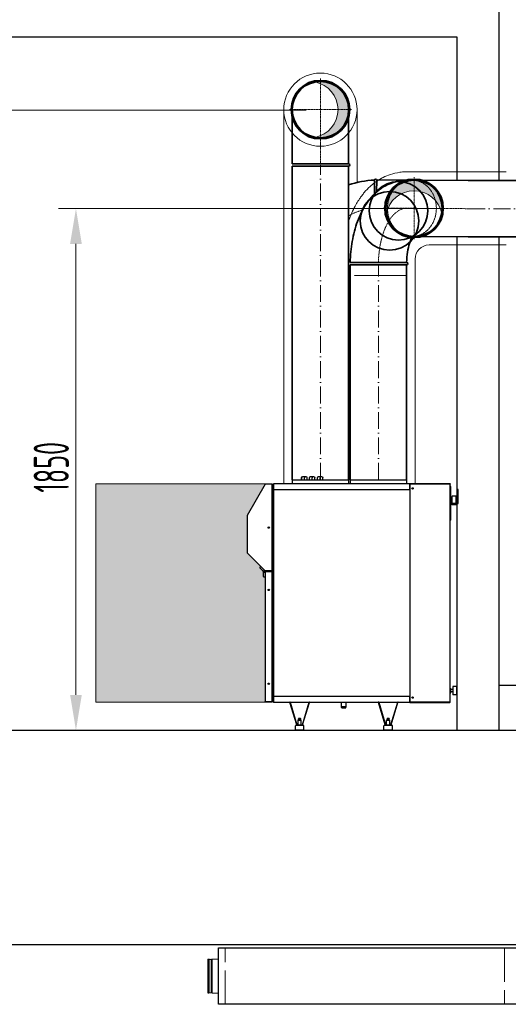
# Model space of a CAD drawing. Header units: millimetres. Extents: x -118717 to 8962, y 22910 to 145283.
# Tile 64 of 193: x -66232 to -64497, y 95060 to 98553. Entities that reach past the tile are written whole.
import ezdxf

# ---------------------------------------------------------------- set-up
doc = ezdxf.new("R2010")
doc.units = ezdxf.units.MM
doc.linetypes.add('ACAD_ISO02W100', pattern=[15, 12, -3])
doc.linetypes.add('ACAD_ISO10W100', pattern=[18, 12, -3, 0, -3])
for name, color, linetype, lineweight in [('UT_KOTY - DIMENZE', 7, 'Continuous', 5), ('VZT_01 SUP (PŘÍVOD) - OBRYS', 5, 'Continuous', 35), ('VZT_02 SUP (PŘÍVOD) - OSA', 5, 'ACAD_ISO10W100', 5), ('VZT_05 ETA (ODVOD) - OBRYS', 6, 'Continuous', 35), ('VZT_06 ETA (ODVOD) - OSA', 6, 'ACAD_ISO10W100', 5), ('VZT_13 EHA (VÝFUK) - OBRYS', 14, 'Continuous', 35), ('VZT_14 EHA (VÝFUK) - OSA', 14, 'ACAD_ISO10W100', 5), ('VZT_21 ZAŘÍZENÍ - OBRYS', 1, 'Continuous', 30), ('VZT_22 ZAŘÍZENÍ - DETAIL', 8, 'Continuous', 5), ('VZT_23 ZAŘÍZENÍ - SERVISNÍ PROSTOR', 8, 'Continuous', 5), ('VZT_IZOLACE - TEPELNÁ', 6, 'IZOLACE TEPELNA', 13)]:
    doc.layers.add(name, color=color, linetype=linetype, lineweight=lineweight)
for name, color, linetype, lineweight, plot in [('VZT_03 SUP (PŘÍVOD) - NETISK', 8, 'ACAD_ISO02W100', 5, False), ('VZT_07 ETA (ODVOD) - NETISK', 8, 'ACAD_ISO02W100', 5, False), ('VZT_15 EHA (VÝFUK) - NETISK', 8, 'ACAD_ISO02W100', 5, False)]:
    doc.layers.add(name, color=color, linetype=linetype, lineweight=lineweight, plot=plot)
doc.styles.add('ISOCP 2.5', font='isocp.shx', dxfattribs={"width": 0.6, "height": 2.5})
doc.styles.get("Standard").update_dxf_attribs({"font": 'arial.ttf'})
doc.linetypes.add('IZOLACE TEPELNA', pattern='A,12.7,-1.5,["T",Standard,S=2.54,R=0,X=0,Y=-1.27],-3', length=17.2)

msp = doc.modelspace()

# ---------------------------------------------------------------- hatches: boundary and pattern name
at = {"layer": 'VZT_01 SUP (PŘÍVOD) - OBRYS', "lineweight": 5}
h = msp.add_hatch(color=256, dxfattribs=at)
h.dxf.hatch_style = 1
h.paths.add_polyline_path([(-64832.1, 97983.8, 0.470601), (-64930.3, 97865, -0.82717), (-64733.9, 97865, 0.470601)])
at = {"layer": 'VZT_13 EHA (VÝFUK) - OBRYS', "lineweight": 5}
h = msp.add_hatch(color=256, dxfattribs=at)
h.dxf.hatch_style = 1
h.paths.add_polyline_path([(-65064.4, 98233.8, 0.470601), (-65183.1, 98332, -0.82717), (-65183.1, 98135.6, 0.470601)])
at = {"layer": 'VZT_23 ZAŘÍZENÍ - SERVISNÍ PROSTOR'}
h = msp.add_hatch(color=256, dxfattribs=at)
h.dxf.hatch_style = 1
h.paths.add_polyline_path([(-65361, 96132.3), (-65361, 96598), (-65423.4, 96660.4), (-65423.4, 96795.3), (-65361, 96906.3), (-65961, 96906.3), (-65961.1, 96132.3)])

# ---------------------------------------------------------------- linework, layer by layer
at = {"color": 8}
for p, q in [((-64530.8, 98642.5), (-64530.8, 97982.5)), ((-67349.3, 98492.5), (-64680.4, 98492.5)), ((-64680.4, 98492.5), (-64680.4, 97982.5)), ((-64680.4, 97782.5), (-64680.4, 96032.5)), ((-64530.8, 97782.5), (-64530.8, 96032.5)), ((-64530.8, 96192.5), (-64067.7, 96192.5)), ((-68195.5, 96032.5), (-57907, 96032.5)), ((-68195.5, 95272.5), (-57907, 95272.5))]:
    msp.add_line(p, q, dxfattribs=at)
at = {"layer": 'UT_KOTY - DIMENZE'}
for p, q in [((-65214.4, 98232.5), (-66346.3, 98232.5)), ((-64734.5, 97882.8), (-66094.5, 97882.8)), ((-66032, 96157.5), (-66032, 97757.8)), ((-66082, 96032.5), (-66094.5, 96032.5))]:
    msp.add_line(p, q, dxfattribs=at)
for points in [[(-66052.8, 97757.8), (-66011.2, 97757.8), (-66032, 97882.8)], [(-66052.8, 96157.5), (-66011.2, 96157.5), (-66032, 96032.5)]]:
    msp.add_solid(points, dxfattribs=at)
at = {"layer": 'VZT_01 SUP (PŘÍVOD) - OBRYS'}
for p, q in [((-64640.1, 97982.5), (-64803.5, 97983.8)), ((-64803.5, 97783.8), (-64640.1, 97782.5)), ((-64858.4, 97691.8), (-65058.4, 97691.8)), ((-64858.5, 97683.8), (-65045.1, 97683.8)), ((-64858.4, 97683.8), (-64858.4, 97683.8))]:
    msp.add_line(p, q, dxfattribs=at)
for points in [[(-63041.2, 97982.5), (-64640.1, 97982.5)], [(-63041.2, 97782.5), (-64640.1, 97782.5)], [(-65058.4, 97683.8), (-65058.4, 96921)], [(-64858.4, 97683.8), (-64858.4, 96921)]]:
    msp.add_lwpolyline(points, dxfattribs=at)
for centre, radius in [((-64887.5, 97875.2), 104), ((-64832.1, 97883.8), 104), ((-64832.1, 97883.8), 100), ((-64918.7, 97839.1), 104)]:
    msp.add_circle(centre, radius, dxfattribs=at)
at = {"layer": 'VZT_01 SUP (PŘÍVOD) - OBRYS', "lineweight": 5}
msp.add_arc((-64832.1, 97846.3), 100, 10.8069, 169.1931, dxfattribs=at)
at = {"layer": 'VZT_01 SUP (PŘÍVOD) - OBRYS'}
for centre, end in [((-64858.5, 97687.8), 88.4711), ((-64858.4, 97687.8), 90)]:
    msp.add_arc(centre, 4, 270, end, dxfattribs=at)
for points, knots in [([(-65058.4, 97691.8), (-65058, 97717), (-65055.7, 97742.1), (-65047.2, 97791), (-65041.1, 97814.8), (-65024.3, 97860), (-65013.8, 97881.6), (-64986.4, 97921.7), (-64969.4, 97940.5), (-64932.9, 97965.4), (-64903.4, 97981.3), (-64860.3, 97983.9)], [4.744392, 4.744392, 4.744392, 4.744392, 5.046815, 5.046815, 5.349238, 5.349238, 5.65166, 5.65166, 5.954083, 5.954083, 6.149503, 6.149503, 6.149503, 6.149503]), ([(-64858.4, 97691.8), (-64858.1, 97704.5), (-64856.9, 97717), (-64853.3, 97739.9), (-64850.8, 97750.3), (-64845.5, 97767.6), (-64844.5, 97769.7), (-64841.9, 97776.1), (-64840, 97780), (-64832.1, 97780.1)], [4.7657571, 4.7657571, 4.7657571, 4.7657571, 5.0198035, 5.0198035, 5.2652482, 5.2652482, 5.4905047, 5.4905047, 5.4920622, 5.4920622, 5.4920622, 5.4920622]), ([(-64858.4, 97683.8), (-64858.4, 97683.8), (-64860.8, 97683.8), (-64870.2, 97683.8), (-64877.3, 97683.8), (-64895.4, 97683.8), (-64906.2, 97683.8), (-64930.1, 97683.8), (-64942.9, 97683.8), (-64968.9, 97683.8), (-64981.8, 97683.8), (-65006.1, 97683.8), (-65017.2, 97683.8), (-65036.2, 97683.8), (-65043.9, 97683.8), (-65054.7, 97683.8), (-65057.8, 97683.8), (-65058.4, 97683.8), (-65058.4, 97683.8), (-65058.4, 97683.8)], [157.533456, 157.533456, 157.533456, 157.533456, 195.393508, 195.393508, 234.551342, 234.551342, 273.721472, 273.721472, 312.806301, 312.806301, 351.735982, 351.735982, 390.710875, 390.710875, 429.832624, 429.832624, 468.991563, 468.991563, 473.053633, 473.053633, 473.053633, 473.053633]), ([(-64858.4, 97691.8), (-64858.4, 97691.8), (-64859.3, 97691.8), (-64864.4, 97691.8), (-64870, 97691.8), (-64885.4, 97691.8), (-64895.1, 97691.8), (-64917.3, 97691.8), (-64929.6, 97691.8), (-64955.2, 97691.8), (-64968.3, 97691.8), (-64993.7, 97691.8), (-65005.7, 97691.8), (-65026.9, 97691.8), (-65036, 97691.8), (-65043.7, 97691.8), (-65044.4, 97691.8), (-65045.1, 97691.8)], [209.997359, 209.997359, 209.997359, 209.997359, 234.551342, 234.551342, 273.721472, 273.721472, 312.806301, 312.806301, 351.735982, 351.735982, 390.710875, 390.710875, 429.832624, 429.832624, 468.991563, 468.991563, 473.053633, 473.053633, 473.053633, 473.053633])]:
    msp.add_open_spline(points, degree=3, knots=knots, dxfattribs=at)
at = {"layer": 'VZT_02 SUP (PŘÍVOD) - OSA', "ltscale": 0.3}
for p in [(-64832.1, 97993.8), (-64942.1, 97883.8), (-64832.1, 97773.8), (-64640.1, 97882.5)]:
    msp.add_line(p, (-64832.1, 97883.8), dxfattribs=at)
at = {"layer": 'VZT_02 SUP (PŘÍVOD) - OSA', "ltscale": 5}
for points in [[(-64640.1, 97882.5), (-63041.2, 97882.5)], [(-64958.4, 96921), (-64958.4, 97683.8)]]:
    msp.add_lwpolyline(points, dxfattribs=at)
at = {"layer": 'VZT_02 SUP (PŘÍVOD) - OSA', "ltscale": 0.3}
msp.add_open_spline([(-64958.4, 97690.2), (-64958.3, 97697.4), (-64958, 97704.7), (-64957, 97719.5), (-64956.2, 97727.1), (-64954.7, 97738.8), (-64954, 97743.1), (-64952.9, 97750.1), (-64952.3, 97752.9), (-64951.3, 97758.5), (-64950.7, 97761.2), (-64948.9, 97769.3), (-64947.6, 97774.6), (-64945, 97784.4), (-64943.6, 97788.9), (-64940.9, 97797.2), (-64939.5, 97801), (-64936.7, 97808.5), (-64935.2, 97812.2), (-64931.3, 97821.2), (-64928.7, 97826.4), (-64924.9, 97833.3), (-64923.9, 97835.2), (-64921.8, 97838.6), (-64920.9, 97840.1), (-64919.3, 97842.6), (-64918.7, 97843.5), (-64917.5, 97845.3), (-64916.8, 97846.2), (-64915, 97848.9), (-64913.7, 97850.6), (-64910.2, 97855.1), (-64907.9, 97857.8), (-64903.3, 97862.7), (-64900.9, 97865), (-64896.1, 97869.2), (-64893.6, 97871.1), (-64890.8, 97873.1), (-64890.6, 97873.2), (-64890.2, 97873.4), (-64890.1, 97873.6), (-64889.6, 97873.9), (-64889.2, 97874.1), (-64888.2, 97874.8), (-64887.5, 97875.2), (-64885.4, 97876.4), (-64883.9, 97877.2), (-64880.4, 97879), (-64878.2, 97879.9), (-64874.7, 97881.2), (-64873.2, 97881.6), (-64871.8, 97882)], degree=3, knots=[4.744392, 4.744392, 4.744392, 4.744392, 4.853277, 4.853277, 4.968798, 4.968798, 5.035636, 5.035636, 5.080039, 5.080039, 5.124441, 5.124441, 5.213246, 5.213246, 5.292134, 5.292134, 5.361992, 5.361992, 5.43185, 5.43185, 5.542799, 5.542799, 5.586208, 5.586208, 5.622358, 5.622358, 5.64496, 5.64496, 5.667441, 5.667441, 5.712403, 5.712403, 5.792576, 5.792576, 5.872749, 5.872749, 5.952922, 5.952922, 5.958416, 5.958416, 5.963909, 5.963909, 5.974895, 5.974895, 5.996867, 5.996867, 6.040811, 6.040811, 6.105648, 6.105648, 6.149503, 6.149503, 6.149503, 6.149503], dxfattribs=at)
at = {"layer": 'VZT_03 SUP (PŘÍVOD) - NETISK', "ltscale": 0.4}
for p, q in [((-64858.5, 97983.8), (-64839.5, 97983.8)), ((-64858.5, 97783.8), (-64839.5, 97783.8)), ((-64858.5, 97683.8), (-64858.5, 97645.8)), ((-64858.5, 97645.8), (-65045.1, 97645.8))]:
    msp.add_line(p, q, dxfattribs=at)
at = {"layer": 'VZT_03 SUP (PŘÍVOD) - NETISK', "ltscale": 0.4, "extrusion": (-1.64093e-16, 0, -1)}
msp.add_ellipse((-64839.5, 97883.8), major_axis=(0, -100), ratio=0.866025, start_param=-1.570796, end_param=4.712389, dxfattribs=at)
at = {"layer": 'VZT_05 ETA (ODVOD) - OBRYS'}
for p, q in [((-64972.4, 97935), (-64972.4, 97983.8)), ((-64964.4, 97983.8), (-64964.7, 97942.1)), ((-64964.4, 97983.8), (-64857.4, 97984.7))]:
    msp.add_line(p, q, dxfattribs=at)
for centre, radius, start, end in [((-64964.4, 97683.8), 300, 91.5281, 109.4741), ((-64968.4, 97983.8), 4, 0, 180)]:
    msp.add_arc(centre, radius, start, end, dxfattribs=at)
at = {"layer": 'VZT_06 ETA (ODVOD) - OSA', "ltscale": 0.3}
msp.add_arc((-64964.4, 97683.8), 200, 104.6117, 120.0047, dxfattribs=at)
at = {"layer": 'VZT_07 ETA (ODVOD) - NETISK', "ltscale": 0.4}
for p, q in [((-64964.4, 97983.8), (-64926.4, 97983.8)), ((-65564.2, 95220), (-65564.2, 95100)), ((-65560.2, 95220), (-65564.2, 95220)), ((-65560.2, 95220), (-65560.2, 95100)), ((-65559.7, 95219), (-65560.2, 95219)), ((-65559.7, 95221), (-65559.7, 95099)), ((-65559.2, 95221), (-65559.7, 95221)), ((-65559.2, 95221), (-65559.2, 95099)), ((-65552.2, 95219), (-65559.2, 95219)), ((-65552.2, 95221), (-65552.2, 95099)), ((-65551.7, 95221), (-65552.2, 95221)), ((-65551.7, 95221), (-65551.7, 95099)), ((-65548.2, 95219), (-65551.7, 95219)), ((-65548.2, 95220), (-65548.2, 95100)), ((-65526.2, 95220), (-65548.2, 95220)), ((-65560.2, 95100), (-65564.2, 95100)), ((-65559.7, 95101), (-65560.2, 95101)), ((-65559.2, 95099), (-65559.7, 95099)), ((-65552.2, 95101), (-65559.2, 95101)), ((-65551.7, 95099), (-65552.2, 95099)), ((-65548.2, 95101), (-65551.7, 95101)), ((-65526.2, 95100), (-65548.2, 95100))]:
    msp.add_line(p, q, dxfattribs=at)
at = {"layer": 'VZT_13 EHA (VÝFUK) - OBRYS'}
for p, q in [((-65264.4, 98205.2), (-65264.4, 98041.8)), ((-65064.4, 98041.8), (-65064.4, 98205.2)), ((-65264.4, 98033.8), (-65064.4, 98033.8)), ((-65064.4, 98041.8), (-65064.4, 98041.8))]:
    msp.add_line(p, q, dxfattribs=at)
for points in [[(-65264.4, 98033.8), (-65264.4, 96921)], [(-65064.4, 98033.8), (-65064.4, 96921)]]:
    msp.add_lwpolyline(points, dxfattribs=at)
for radius in [104, 100]:
    msp.add_circle((-65164.4, 98233.8), radius, dxfattribs=at)
at = {"layer": 'VZT_13 EHA (VÝFUK) - OBRYS', "lineweight": 5}
msp.add_arc((-65201.9, 98233.8), 100, 280.8069, 79.1931, dxfattribs=at)
at = {"layer": 'VZT_13 EHA (VÝFUK) - OBRYS'}
msp.add_arc((-65064.4, 98037.8), 4, 270, 90, dxfattribs=at)
msp.add_open_spline([(-65264.4, 98041.8), (-65264.4, 98041.8), (-65262, 98041.8), (-65252.6, 98041.8), (-65245.5, 98041.8), (-65227.4, 98041.8), (-65216.6, 98041.8), (-65192.7, 98041.8), (-65179.9, 98041.8), (-65153.9, 98041.8), (-65141, 98041.8), (-65116.7, 98041.8), (-65105.6, 98041.8), (-65086.6, 98041.8), (-65078.9, 98041.8), (-65068.1, 98041.8), (-65065, 98041.8), (-65064.4, 98041.8), (-65064.4, 98041.8), (-65064.4, 98041.8)], degree=3, knots=[157.533456, 157.533456, 157.533456, 157.533456, 195.393508, 195.393508, 234.551342, 234.551342, 273.721472, 273.721472, 312.806301, 312.806301, 351.735982, 351.735982, 390.710875, 390.710875, 429.832624, 429.832624, 468.991563, 468.991563, 473.053633, 473.053633, 473.053633, 473.053633], dxfattribs=at)
at = {"layer": 'VZT_14 EHA (VÝFUK) - OSA', "ltscale": 0.3}
for p in [(-65164.4, 98343.8), (-65274.4, 98233.8), (-65164.4, 98033.8), (-65054.4, 98233.8)]:
    msp.add_line(p, (-65164.4, 98233.8), dxfattribs=at)
at = {"layer": 'VZT_14 EHA (VÝFUK) - OSA', "ltscale": 5}
msp.add_lwpolyline([(-65164.4, 96921), (-65164.4, 98033.8)], dxfattribs=at)
at = {"layer": 'VZT_15 EHA (VÝFUK) - NETISK', "ltscale": 0.4}
msp.add_line((-65064.4, 98033.8), (-65064.4, 97995.8), dxfattribs=at)
at = {"layer": 'VZT_21 ZAŘÍZENÍ - OBRYS'}
for p, q in [((-65227, 96931.9), (-65226.8, 96931.9)), ((-65226.8, 96931.9), (-65221.3, 96931.9)), ((-65221.3, 96931.9), (-65215.8, 96931.9)), ((-65199, 96931.9), (-65198.8, 96931.9)), ((-65198.8, 96931.9), (-65193.3, 96931.9)), ((-65193.3, 96931.9), (-65187.8, 96931.9)), ((-65171, 96931.9), (-65170.8, 96931.9)), ((-65170.8, 96931.9), (-65165.3, 96931.9)), ((-65165.3, 96931.9), (-65159.8, 96931.9)), ((-65359.3, 96906.3), (-65336, 96906.3)), ((-65336, 96905.4), (-65336, 96906.3)), ((-65336, 96905.4), (-65335.9, 96905.4)), ((-65336, 96597.3), (-65336, 96905.3)), ((-65335.9, 96904.7), (-65336, 96904.7)), ((-65336, 96904.6), (-65335.9, 96904.6)), ((-65335.9, 96904.7), (-65335.9, 96905.4)), ((-65335.1, 96904.7), (-65335.8, 96904.7)), ((-65335.1, 96597.7), (-65335.1, 96904.7)), ((-65334.4, 96599.3), (-65334.4, 96903.9)), ((-65334.4, 96902.3), (-65332.3, 96902.3)), ((-65331.4, 96904.2), (-65332.3, 96904.2)), ((-65332.3, 96885.9), (-65332.3, 96904.2)), ((-65331.4, 96904.2), (-65331.4, 96885.9)), ((-65331.3, 96903), (-65331.4, 96903)), ((-65331.3, 96904.2), (-65331.3, 96885.9)), ((-64846.6, 96905.9), (-65330.6, 96905.9)), ((-65264.4, 96921), (-65064.4, 96921)), ((-65264.4, 96921), (-65264.4, 96905.9)), ((-65231, 96921), (-65231, 96927.9)), ((-65230.8, 96921), (-65230.8, 96927.9)), ((-65221.2, 96921), (-65221.2, 96927.9)), ((-65211.8, 96921), (-65211.8, 96927.9)), ((-65203, 96921), (-65203, 96927.9)), ((-65202.8, 96921), (-65202.8, 96927.9)), ((-65193.2, 96921), (-65193.2, 96927.9)), ((-65183.8, 96921), (-65183.8, 96927.9)), ((-65175, 96921), (-65175, 96927.9)), ((-65174.8, 96921), (-65174.8, 96927.9)), ((-65165.2, 96921), (-65165.2, 96927.9)), ((-65155.8, 96921), (-65155.8, 96927.9)), ((-65064.4, 96921), (-65064.4, 96905.9)), ((-65058.4, 96921), (-64858.4, 96921)), ((-65058.4, 96921), (-65058.4, 96905.9)), ((-64858.4, 96921), (-64858.4, 96905.9)), ((-64846.6, 96905.9), (-64846.6, 96904.2)), ((-64846.4, 96905.9), (-64846.6, 96905.9)), ((-64846.6, 96905), (-64846.4, 96905)), ((-64846.6, 96885.9), (-64846.6, 96904.2)), ((-64846.4, 96903), (-64846.6, 96903)), ((-64846.4, 96907.1), (-64705.1, 96907.1)), ((-64846.4, 96906.2), (-64846.4, 96907.1)), ((-64705.1, 96906.2), (-64846.4, 96906.2)), ((-64846.4, 96906.1), (-64705.1, 96906.1)), ((-64846.4, 96906.1), (-64846.4, 96132.1)), ((-64729.3, 96906.1), (-64729.3, 96906.2)), ((-64705.1, 96906.2), (-64705.1, 96907.1)), ((-64703.4, 96132.8), (-64703.4, 96905.4)), ((-64701.4, 96897.1), (-64703.4, 96897.1)), ((-64701.4, 96777.1), (-64701.4, 96897.1)), ((-65331.4, 96885.9), (-65332.3, 96885.9)), ((-65331.4, 96885.9), (-65331.4, 96152.3)), ((-65331.3, 96885.9), (-64846.6, 96885.9)), ((-64697.4, 96861.6), (-64697.4, 96838.1)), ((-64682.9, 96862.1), (-64696.9, 96862.1)), ((-64682.4, 96838.1), (-64682.4, 96861.6)), ((-64679.4, 96838.9), (-64679.4, 96886.1)), ((-64674.9, 96886.1), (-64679.4, 96886.1)), ((-64674.9, 96838.9), (-64674.9, 96886.1)), ((-64701.4, 96854.6), (-64699.9, 96854.6)), ((-64701.4, 96839.6), (-64699.9, 96839.6)), ((-64699.9, 96847.1), (-64699.9, 96854.6)), ((-64697.4, 96851.1), (-64699.9, 96851.1)), ((-64699.9, 96838.9), (-64699.9, 96847.1)), ((-64697.9, 96847.1), (-64699.9, 96847.1)), ((-64697.9, 96847.1), (-64697.9, 96838.9)), ((-64697.4, 96843.1), (-64697.9, 96843.1)), ((-64697.4, 96836.1), (-64697.4, 96832.6)), ((-64697.1, 96838.1), (-64680.2, 96838.1)), ((-64677.7, 96836.1), (-64697.1, 96836.1)), ((-64682.9, 96832.1), (-64696.9, 96832.1)), ((-64682.4, 96832.6), (-64682.4, 96836.1)), ((-64701.4, 96777.1), (-64703.4, 96777.1)), ((-65379.5, 96608.9), (-65375.7, 96612.7)), ((-65379, 96608.4), (-65379.5, 96608.9)), ((-65379, 96608.4), (-65378.3, 96607.7)), ((-65368.5, 96597.9), (-65378.3, 96607.7)), ((-65367.8, 96598.6), (-65368.5, 96597.9)), ((-65366, 96578), (-65366, 96591.8)), ((-65361, 96591.8), (-65366, 96591.8)), ((-65361, 96595.8), (-65361, 96598)), ((-65361, 96593.6), (-65361, 96595.8)), ((-65361, 96593.6), (-65361, 96134)), ((-65336, 96597.3), (-65359.3, 96597.3)), ((-65336, 96597.2), (-65359.3, 96597.2)), ((-65359.3, 96596.3), (-65359.3, 96597.2)), ((-65336, 96596.3), (-65359.3, 96596.3)), ((-65359.3, 96595.3), (-65336, 96595.3)), ((-65359.3, 96594.4), (-65359.3, 96595.3)), ((-65336, 96594.4), (-65359.3, 96594.4)), ((-65336, 96594.3), (-65359.3, 96594.3)), ((-65340.4, 96597.2), (-65340.4, 96597.3)), ((-65340.4, 96595.3), (-65340.4, 96596.3)), ((-65336, 96598.6), (-65335.9, 96598.6)), ((-65335.9, 96598.5), (-65336, 96598.5)), ((-65336, 96597.8), (-65335.9, 96597.8)), ((-65335.1, 96597.7), (-65336, 96597.7)), ((-65336, 96597.2), (-65336, 96596.3)), ((-65336, 96594.4), (-65336, 96595.3)), ((-65336, 96595.3), (-65331.4, 96595.3)), ((-65336, 96133.3), (-65336, 96594.3)), ((-65336, 96594.1), (-65335.9, 96594.1)), ((-65335.9, 96593.4), (-65336, 96593.4)), ((-65336, 96593.3), (-65335.9, 96593.3)), ((-65335.9, 96598.5), (-65335.9, 96597.8)), ((-65335.9, 96593.4), (-65335.9, 96594.1)), ((-65335.8, 96593.4), (-65335.1, 96593.4)), ((-65335.1, 96593.4), (-65335.1, 96133.4)), ((-65334.8, 96598.3), (-65331.4, 96598.3)), ((-65334.4, 96599.3), (-65334.4, 96596.3)), ((-65334.4, 96596.3), (-65331.4, 96596.3)), ((-65334.4, 96592.6), (-65334.4, 96595.3)), ((-65331.4, 96595.3), (-65334.4, 96595.3)), ((-65334.4, 96135), (-65334.4, 96592.6)), ((-65366, 96578), (-65366, 96577)), ((-65366, 96576.3), (-65366, 96577)), ((-65366, 96576.3), (-65361, 96576.3)), ((-64703.4, 96180.3), (-64701.9, 96180.3)), ((-64703.4, 96165.3), (-64701.9, 96165.3)), ((-64701.9, 96165.3), (-64701.9, 96180.3)), ((-64694.9, 96176.8), (-64701.9, 96176.8)), ((-64694.9, 96168.8), (-64701.9, 96168.8)), ((-64694.9, 96187.3), (-64694.9, 96158.3)), ((-64680.4, 96187.8), (-64694.4, 96187.8)), ((-64679.9, 96158.3), (-64679.9, 96187.3)), ((-65359.8, 96133.4), (-65359.7, 96133.4)), ((-65336, 96133.3), (-65359.3, 96133.3)), ((-65336, 96133.2), (-65359.3, 96133.2)), ((-65359.3, 96132.3), (-65359.3, 96133.2)), ((-65336, 96132.3), (-65359.3, 96132.3)), ((-65336, 96134.3), (-65335.9, 96134.3)), ((-65335.9, 96134.2), (-65336, 96134.2)), ((-65336, 96133.5), (-65335.9, 96133.5)), ((-65336, 96133.4), (-65335.1, 96133.4)), ((-65336, 96133.2), (-65336, 96132.3)), ((-65335.9, 96134.2), (-65335.9, 96133.5)), ((-65332.3, 96136.3), (-65334.4, 96136.3)), ((-65332.3, 96152.3), (-65331.4, 96152.3)), ((-65332.3, 96134), (-65332.3, 96152.3)), ((-65331.4, 96134), (-65332.3, 96134)), ((-65331.4, 96152.3), (-65331.4, 96134)), ((-65331.3, 96135.2), (-65331.4, 96135.2)), ((-65331.3, 96152.3), (-65331.3, 96134)), ((-64846.6, 96152.3), (-65331.3, 96152.3)), ((-65330.6, 96132.3), (-64846.6, 96132.3)), ((-65292.3, 96131.4), (-65292.3, 96132.3)), ((-65292.3, 96131.4), (-65273.3, 96131.4)), ((-65248.6, 96051.1), (-65272.6, 96131)), ((-65271.8, 96131.4), (-65247.8, 96051.6)), ((-65228.4, 96051.6), (-65204.3, 96131.4)), ((-65227.6, 96051.1), (-65203.6, 96131)), ((-65202.9, 96131.4), (-65183.9, 96131.4)), ((-65183.9, 96131.4), (-65183.9, 96132.3)), ((-65090, 96117.1), (-65090, 96132.3)), ((-65072.8, 96117.1), (-65072.8, 96132.3)), ((-64978, 96131.4), (-64978, 96132.3)), ((-64978, 96131.4), (-64959, 96131.4)), ((-64934.3, 96051.1), (-64958.3, 96131)), ((-64957.5, 96131.4), (-64933.5, 96051.6)), ((-64914.1, 96051.6), (-64890.1, 96131.4)), ((-64913.3, 96051.1), (-64889.3, 96131)), ((-64888.6, 96131.4), (-64869.6, 96131.4)), ((-64869.6, 96131.4), (-64869.6, 96132.3)), ((-64846.6, 96134), (-64846.6, 96152.3)), ((-64846.6, 96135.2), (-64846.4, 96135.2)), ((-64846.6, 96134), (-64846.6, 96132.3)), ((-64846.4, 96133.2), (-64846.6, 96133.2)), ((-64846.6, 96132.3), (-64846.4, 96132.3)), ((-64846.4, 96132.1), (-64705.1, 96132.1)), ((-64846.4, 96132), (-64846.4, 96131.1)), ((-64705.1, 96132), (-64846.4, 96132)), ((-64846.4, 96131.1), (-64705.1, 96131.1)), ((-64705.1, 96132), (-64705.1, 96131.1)), ((-64704.6, 96132.2), (-64704.7, 96132.2)), ((-64680.4, 96157.8), (-64694.4, 96157.8)), ((-65090, 96117.1), (-65072.8, 96117.1)), ((-65089.1, 96112.7), (-65090, 96117.1)), ((-65088.3, 96112.1), (-65074.4, 96112.1)), ((-65073.7, 96112.7), (-65072.8, 96117.1)), ((-65242.7, 96068.3), (-65243.5, 96067.5)), ((-65243.5, 96067.5), (-65232.6, 96067.5)), ((-65243.5, 96051.2), (-65243.5, 96067.5)), ((-65233.4, 96068.3), (-65242.7, 96068.3)), ((-65241.6, 96073.8), (-65242.1, 96073.3)), ((-65242.1, 96073.3), (-65234.1, 96073.3)), ((-65242.1, 96068.3), (-65242.1, 96073.3)), ((-65234.6, 96073.8), (-65241.6, 96073.8)), ((-65234.6, 96073.8), (-65234.1, 96073.3)), ((-65234.1, 96068.3), (-65234.1, 96073.3)), ((-65233.4, 96068.3), (-65232.6, 96067.5)), ((-65232.6, 96051.2), (-65232.6, 96067.5)), ((-64928.5, 96068.3), (-64929.3, 96067.5)), ((-64929.3, 96067.5), (-64918.4, 96067.5)), ((-64929.3, 96051.2), (-64929.3, 96067.5)), ((-64919.2, 96068.3), (-64928.5, 96068.3)), ((-64927.3, 96073.8), (-64927.8, 96073.3)), ((-64927.8, 96073.3), (-64919.8, 96073.3)), ((-64927.8, 96068.3), (-64927.8, 96073.3)), ((-64920.3, 96073.8), (-64927.3, 96073.8)), ((-64920.3, 96073.8), (-64919.8, 96073.3)), ((-64919.8, 96068.3), (-64919.8, 96073.3)), ((-64919.2, 96068.3), (-64918.4, 96067.5)), ((-64918.4, 96051.2), (-64918.4, 96067.5)), ((-65253.1, 96034.3), (-65253.1, 96048.3)), ((-65223.6, 96048.8), (-65252.6, 96048.8)), ((-65252.6, 96033.8), (-65223.6, 96033.8)), ((-65247.1, 96051.2), (-65229.1, 96051.2)), ((-65229.1, 96050.3), (-65247.1, 96050.3)), ((-65245.6, 96050.3), (-65245.6, 96048.8)), ((-65230.6, 96050.3), (-65230.6, 96048.8)), ((-65223.1, 96034.3), (-65223.1, 96048.3)), ((-64938.8, 96034.3), (-64938.8, 96048.3)), ((-64909.3, 96048.8), (-64938.3, 96048.8)), ((-64938.3, 96033.8), (-64909.3, 96033.8)), ((-64932.8, 96051.2), (-64914.8, 96051.2)), ((-64914.8, 96050.3), (-64932.8, 96050.3)), ((-64931.3, 96050.3), (-64931.3, 96048.8)), ((-64916.3, 96050.3), (-64916.3, 96048.8)), ((-64908.8, 96034.3), (-64908.8, 96048.3))]:
    msp.add_line(p, q, dxfattribs=at)
msp.add_lwpolyline([(-65361, 96598), (-65423.4, 96660.4), (-65423.4, 96795.3), (-65359.3, 96906.3)], dxfattribs=at)
msp.add_lwpolyline([(-65526.2, 95260), (-64026.2, 95260), (-64026.2, 95060), (-65526.2, 95060)], close=True, dxfattribs=at)
for centre, radius in [((-64837.4, 96890.1), 2.5), ((-64837.4, 96890.1), 2.15), ((-65347.6, 96751.3), 2.5), ((-65347.6, 96751.3), 2.15), ((-65365, 96595.8), 1.5), ((-65347.6, 96530.3), 2.5), ((-65347.6, 96530.3), 2.15), ((-65347.6, 96197.3), 2.5), ((-65347.6, 96197.3), 2.15), ((-64837.4, 96148.1), 2.5), ((-64837.4, 96148.1), 2.15)]:
    msp.add_circle(centre, radius, dxfattribs=at)
for centre, radius, start, end in [((-64696.9, 96861.6), 0.5, 90, 180), ((-64682.9, 96861.6), 0.5, 0, 90), ((-64697.1, 96838.9), 2.8, 180, 270), ((-64697.1, 96838.9), 0.8, 180, 270), ((-64696.9, 96832.6), 0.5, 180, 270), ((-64682.9, 96832.6), 0.5, 270, 0), ((-64680.2, 96838.9), 0.8, 270, 0), ((-64677.7, 96838.9), 2.8, 270, 0), ((-65365, 96595.8), 4, 135, 45), ((-64694.4, 96187.3), 0.5, 90, 180), ((-64680.4, 96187.3), 0.5, 0, 90), ((-65273.3, 96130.6), 1.7, 30, 90), ((-65273.3, 96130.6), 0.8, 30, 90), ((-65202.9, 96130.6), 1.7, 90, 150), ((-65202.9, 96130.6), 0.8, 90, 150), ((-64959, 96130.6), 1.7, 30, 90), ((-64959, 96130.6), 0.8, 30, 90), ((-64888.6, 96130.6), 1.7, 90, 150), ((-64888.6, 96130.6), 0.8, 90, 150), ((-64694.4, 96158.3), 0.5, 180, 270), ((-64680.4, 96158.3), 0.5, 270, 0), ((-65088.3, 96112.9), 0.8, 191.3099, 270), ((-65074.4, 96112.9), 0.8, 270, 348.6901), ((-65252.6, 96048.3), 0.5, 90, 180), ((-65252.6, 96034.3), 0.5, 180, 270), ((-65247.1, 96052), 1.7, 210, 270), ((-65247.1, 96052), 0.8, 210, 270), ((-65229.1, 96052), 0.8, 270, 330), ((-65229.1, 96052), 1.7, 270, 330), ((-65223.6, 96048.3), 0.5, 0, 90), ((-65223.6, 96034.3), 0.5, 270, 0), ((-64938.3, 96048.3), 0.5, 90, 180), ((-64938.3, 96034.3), 0.5, 180, 270), ((-64932.8, 96052), 1.7, 210, 270), ((-64932.8, 96052), 0.8, 210, 270), ((-64914.8, 96052), 0.8, 270, 330), ((-64914.8, 96052), 1.7, 270, 330), ((-64909.3, 96048.3), 0.5, 0, 90), ((-64909.3, 96034.3), 0.5, 270, 0)]:
    msp.add_arc(centre, radius, start, end, dxfattribs=at)
at = {"layer": 'VZT_21 ZAŘÍZENÍ - OBRYS', "extrusion": (0, 0, -1)}
for centre, major_axis, ratio, start_param, end_param in [((-65227, 96927.9), (4.04, 0), 0.989506, 3.141593, 4.712389), ((-65226.8, 96927.9), (0, 4), 0.989046, 4.712389, 6.283185), ((-65221.3, 96927.9), (0, 4), 0.021558, 0, 1.570796), ((-65215.8, 96927.9), (-4.04, 0), 0.989506, 1.570796, 3.141593), ((-65199, 96927.9), (4.04, 0), 0.989506, 3.141593, 4.712389), ((-65198.8, 96927.9), (0, 4), 0.989046, 4.712389, 6.283185), ((-65193.3, 96927.9), (0, 4), 0.021558, 0, 1.570796), ((-65187.8, 96927.9), (-4.04, 0), 0.989506, 1.570796, 3.141593), ((-65171, 96927.9), (4.04, 0), 0.989506, 3.141593, 4.712389), ((-65170.8, 96927.9), (0, 4), 0.989046, 4.712389, 6.283185), ((-65165.3, 96927.9), (0, 4), 0.021558, 0, 1.570796), ((-65159.8, 96927.9), (-4.04, 0), 0.989506, 1.570796, 3.141593)]:
    msp.add_ellipse(centre, major_axis=major_axis, ratio=ratio, start_param=start_param, end_param=end_param, dxfattribs=at)
at = {"layer": 'VZT_21 ZAŘÍZENÍ - OBRYS'}
for points, knots in [([(-65335.9, 96905.4), (-65335.3, 96905.4), (-65334.7, 96905), (-65334.5, 96904.4), (-65334.4, 96904.2), (-65334.4, 96904.1), (-65334.4, 96903.9)], [-1, -1, -1, -1, -0.223, -0.223, -0.223, 0, 0, 0, 0]), ([(-65335.1, 96904.3), (-65334.8, 96904.2), (-65334.6, 96904.1), (-65334.5, 96904), (-65334.4, 96904), (-65334.4, 96903.9), (-65334.4, 96903.9)], [-0.6418783, -0.6418783, -0.6418783, -0.6418783, -0.2229997, -0.2229997, -0.2229997, 0, 0, 0, 0]), ([(-65332.3, 96904.2), (-65332.3, 96904.9), (-65331.9, 96905.5), (-65331.2, 96905.8), (-65331, 96905.8), (-65330.8, 96905.9), (-65330.6, 96905.9)], [-1, -1, -1, -1, -0.246936, -0.246936, -0.246936, 0, 0, 0, 0]), ([(-65331.1, 96904.8), (-65331.3, 96904.6), (-65331.4, 96904.5), (-65331.4, 96904.3), (-65331.4, 96904.3), (-65331.4, 96904.2), (-65331.4, 96904.2)], [0.4745945, 0.4745945, 0.4745945, 0.4745945, 0.9092253, 0.9092253, 0.9092253, 1, 1, 1, 1]), ([(-65331.1, 96904.8), (-65331, 96905.2), (-65330.9, 96905.6), (-65330.8, 96905.8), (-65330.7, 96905.8), (-65330.7, 96905.9), (-65330.6, 96905.9)], [-0.7752376, -0.7752376, -0.7752376, -0.7752376, -0.2469362, -0.2469362, -0.2469362, 0, 0, 0, 0]), ([(-64705.1, 96907.1), (-64704.4, 96907.1), (-64703.8, 96906.6), (-64703.5, 96906), (-64703.4, 96905.8), (-64703.4, 96905.6), (-64703.4, 96905.4)], [-1, -1, -1, -1, -0.246936, -0.246936, -0.246936, 0, 0, 0, 0]), ([(-64704.5, 96905.9), (-64704.6, 96906.1), (-64704.8, 96906.2), (-64705, 96906.2), (-64705, 96906.2), (-64705.1, 96906.2), (-64705.1, 96906.2)], [0.4745945, 0.4745945, 0.4745945, 0.4745945, 0.9092253, 0.9092253, 0.9092253, 1, 1, 1, 1]), ([(-64704.5, 96905.9), (-64704.1, 96905.8), (-64703.7, 96905.7), (-64703.5, 96905.6), (-64703.4, 96905.5), (-64703.4, 96905.4), (-64703.4, 96905.4)], [-0.7752376, -0.7752376, -0.7752376, -0.7752376, -0.2469362, -0.2469362, -0.2469362, 0, 0, 0, 0]), ([(-65359.3, 96596.3), (-65360, 96596.3), (-65360.6, 96596.7), (-65360.9, 96597.3), (-65361, 96597.5), (-65361, 96597.8), (-65361, 96598)], [-1, -1, -1, -1, -0.246936, -0.246936, -0.246936, 0, 0, 0, 0]), ([(-65359.9, 96597.4), (-65360.3, 96597.6), (-65360.7, 96597.7), (-65360.9, 96597.8), (-65361, 96597.9), (-65361, 96597.9), (-65361, 96598)], [-0.7752376, -0.7752376, -0.7752376, -0.7752376, -0.2469362, -0.2469362, -0.2469362, 0, 0, 0, 0]), ([(-65359.3, 96595.3), (-65360, 96595.3), (-65360.6, 96594.8), (-65360.9, 96594.2), (-65361, 96594), (-65361, 96593.8), (-65361, 96593.6)], [-1, -1, -1, -1, -0.246936, -0.246936, -0.246936, 0, 0, 0, 0]), ([(-65359.9, 96594.1), (-65360.3, 96594), (-65360.7, 96593.9), (-65360.9, 96593.8), (-65361, 96593.7), (-65361, 96593.6), (-65361, 96593.6)], [-0.7752376, -0.7752376, -0.7752376, -0.7752376, -0.2469362, -0.2469362, -0.2469362, 0, 0, 0, 0]), ([(-65359.9, 96597.4), (-65359.8, 96597.3), (-65359.6, 96597.2), (-65359.4, 96597.2), (-65359.4, 96597.2), (-65359.3, 96597.2), (-65359.3, 96597.2)], [0.4745945, 0.4745945, 0.4745945, 0.4745945, 0.9092253, 0.9092253, 0.9092253, 1, 1, 1, 1]), ([(-65359.9, 96594.1), (-65359.8, 96594.3), (-65359.6, 96594.4), (-65359.4, 96594.4), (-65359.4, 96594.4), (-65359.3, 96594.4), (-65359.3, 96594.4)], [0.4745945, 0.4745945, 0.4745945, 0.4745945, 0.9092253, 0.9092253, 0.9092253, 1, 1, 1, 1]), ([(-65335.9, 96594.1), (-65335.3, 96594.1), (-65334.7, 96593.7), (-65334.5, 96593.1), (-65334.4, 96592.9), (-65334.4, 96592.8), (-65334.4, 96592.6)], [-1, -1, -1, -1, -0.223, -0.223, -0.223, 0, 0, 0, 0]), ([(-65335.1, 96598), (-65334.8, 96598.2), (-65334.6, 96598.5), (-65334.5, 96598.8), (-65334.4, 96598.9), (-65334.4, 96599.1), (-65334.4, 96599.3)], [-0.6418783, -0.6418783, -0.6418783, -0.6418783, -0.2229997, -0.2229997, -0.2229997, 0, 0, 0, 0]), ([(-65335.1, 96598.8), (-65334.8, 96598.9), (-65334.6, 96599), (-65334.5, 96599.1), (-65334.4, 96599.2), (-65334.4, 96599.2), (-65334.4, 96599.3)], [-0.6418783, -0.6418783, -0.6418783, -0.6418783, -0.2229997, -0.2229997, -0.2229997, 0, 0, 0, 0]), ([(-65335.1, 96593), (-65334.8, 96592.9), (-65334.6, 96592.8), (-65334.5, 96592.7), (-65334.4, 96592.7), (-65334.4, 96592.6), (-65334.4, 96592.6)], [-0.6418783, -0.6418783, -0.6418783, -0.6418783, -0.2229997, -0.2229997, -0.2229997, 0, 0, 0, 0]), ([(-65359.3, 96132.3), (-65360, 96132.3), (-65360.6, 96132.7), (-65360.9, 96133.3), (-65361, 96133.5), (-65361, 96133.8), (-65361, 96134)], [-1, -1, -1, -1, -0.246936, -0.246936, -0.246936, 0, 0, 0, 0]), ([(-65359.9, 96133.4), (-65360.3, 96133.6), (-65360.7, 96133.7), (-65360.9, 96133.8), (-65361, 96133.9), (-65361, 96133.9), (-65361, 96134)], [-0.7752376, -0.7752376, -0.7752376, -0.7752376, -0.2469362, -0.2469362, -0.2469362, 0, 0, 0, 0]), ([(-65359.9, 96133.4), (-65359.8, 96133.3), (-65359.6, 96133.2), (-65359.4, 96133.2), (-65359.4, 96133.2), (-65359.3, 96133.2), (-65359.3, 96133.2)], [0.4745945, 0.4745945, 0.4745945, 0.4745945, 0.9092253, 0.9092253, 0.9092253, 1, 1, 1, 1]), ([(-65335.1, 96133.7), (-65334.8, 96133.9), (-65334.6, 96134.2), (-65334.5, 96134.5), (-65334.4, 96134.6), (-65334.4, 96134.8), (-65334.4, 96135)], [-0.6418783, -0.6418783, -0.6418783, -0.6418783, -0.2229997, -0.2229997, -0.2229997, 0, 0, 0, 0]), ([(-65335.1, 96134.5), (-65334.8, 96134.6), (-65334.6, 96134.7), (-65334.5, 96134.8), (-65334.4, 96134.9), (-65334.4, 96134.9), (-65334.4, 96135)], [-0.6418783, -0.6418783, -0.6418783, -0.6418783, -0.2229997, -0.2229997, -0.2229997, 0, 0, 0, 0]), ([(-65332.3, 96134), (-65332.3, 96133.3), (-65331.9, 96132.7), (-65331.2, 96132.4), (-65331, 96132.3), (-65330.8, 96132.3), (-65330.6, 96132.3)], [-1, -1, -1, -1, -0.246936, -0.246936, -0.246936, 0, 0, 0, 0]), ([(-65331.1, 96133.4), (-65331.3, 96133.5), (-65331.4, 96133.7), (-65331.4, 96133.9), (-65331.4, 96133.9), (-65331.4, 96133.9), (-65331.4, 96134)], [0.4745945, 0.4745945, 0.4745945, 0.4745945, 0.9092253, 0.9092253, 0.9092253, 1, 1, 1, 1]), ([(-65331.1, 96133.4), (-65331, 96133), (-65330.9, 96132.6), (-65330.8, 96132.4), (-65330.7, 96132.3), (-65330.7, 96132.3), (-65330.6, 96132.3)], [-0.7752376, -0.7752376, -0.7752376, -0.7752376, -0.2469362, -0.2469362, -0.2469362, 0, 0, 0, 0]), ([(-64705.1, 96131.1), (-64704.4, 96131.1), (-64703.8, 96131.5), (-64703.5, 96132.1), (-64703.4, 96132.3), (-64703.4, 96132.6), (-64703.4, 96132.8)], [-1, -1, -1, -1, -0.2469362, -0.2469362, -0.2469362, 0, 0, 0, 0]), ([(-64704.5, 96132.2), (-64704.6, 96132.1), (-64704.8, 96132), (-64705, 96132), (-64705, 96132), (-64705.1, 96132), (-64705.1, 96132)], [0.4745945, 0.4745945, 0.4745945, 0.4745945, 0.9092253, 0.9092253, 0.9092253, 1, 1, 1, 1]), ([(-64704.5, 96132.2), (-64704.1, 96132.4), (-64703.7, 96132.5), (-64703.5, 96132.6), (-64703.4, 96132.7), (-64703.4, 96132.7), (-64703.4, 96132.8)], [-0.7752376, -0.7752376, -0.7752376, -0.7752376, -0.2469362, -0.2469362, -0.2469362, 0, 0, 0, 0])]:
    msp.add_open_spline(points, degree=3, knots=knots, dxfattribs=at)
for points in [[(-65335.8, 96904.7), (-65335.8, 96904.7), (-65335.9, 96904.7), (-65335.9, 96904.7)], [(-65335.9, 96904.6), (-65335.7, 96904.5), (-65335.5, 96904.5), (-65335.4, 96904.4)], [(-65331.4, 96903), (-65331.4, 96902.9), (-65331.4, 96902.7), (-65331.3, 96902.6)], [(-65331.3, 96904.2), (-65331.2, 96904.4), (-65331.2, 96904.6), (-65331.1, 96904.8)], [(-64705.1, 96906.1), (-64704.9, 96906), (-64704.7, 96906), (-64704.5, 96905.9)], [(-65359.3, 96597.3), (-65359.5, 96597.3), (-65359.7, 96597.4), (-65359.9, 96597.4)], [(-65359.3, 96594.3), (-65359.5, 96594.2), (-65359.7, 96594.2), (-65359.9, 96594.1)], [(-65335.9, 96598.6), (-65335.7, 96598.6), (-65335.5, 96598.7), (-65335.4, 96598.7)], [(-65335.8, 96598.5), (-65335.8, 96598.5), (-65335.9, 96598.5), (-65335.9, 96598.5)], [(-65335.9, 96597.8), (-65335.8, 96597.8), (-65335.8, 96597.8), (-65335.7, 96597.8)], [(-65335.8, 96593.4), (-65335.8, 96593.4), (-65335.9, 96593.4), (-65335.9, 96593.4)], [(-65335.9, 96593.3), (-65335.7, 96593.2), (-65335.5, 96593.2), (-65335.4, 96593.1)], [(-65359.3, 96133.3), (-65359.5, 96133.3), (-65359.7, 96133.4), (-65359.9, 96133.4)], [(-65335.9, 96134.3), (-65335.7, 96134.3), (-65335.5, 96134.4), (-65335.4, 96134.4)], [(-65335.8, 96134.2), (-65335.8, 96134.2), (-65335.9, 96134.2), (-65335.9, 96134.2)], [(-65335.9, 96133.5), (-65335.8, 96133.5), (-65335.8, 96133.5), (-65335.7, 96133.5)], [(-65331.4, 96135.2), (-65331.4, 96135.3), (-65331.4, 96135.4), (-65331.3, 96135.6)], [(-65331.3, 96134), (-65331.2, 96133.8), (-65331.2, 96133.6), (-65331.1, 96133.4)], [(-64705.1, 96132.1), (-64704.9, 96132.1), (-64704.7, 96132.2), (-64704.5, 96132.2)]]:
    msp.add_open_spline(points, degree=3, dxfattribs=at)
at = {"layer": 'VZT_22 ZAŘÍZENÍ - DETAIL', "linetype": 'ACAD_ISO02W100', "lineweight": 5, "ltscale": 10}
for points in [[(-65502.3, 95060), (-65502.3, 95260)], [(-64510.5, 95260), (-64510.5, 95060)]]:
    msp.add_lwpolyline(points, dxfattribs=at)
at = {"layer": 'VZT_23 ZAŘÍZENÍ - SERVISNÍ PROSTOR'}
msp.add_lwpolyline([(-65359.3, 96132.3), (-65961.1, 96132.3), (-65961.1, 96906.3), (-65359.3, 96906.3)], dxfattribs=at)
at = {"layer": 'VZT_IZOLACE - TEPELNÁ', "ltscale": 10}
for p, q in [((-65294.4, 96905.9), (-65294.4, 98235.7)), ((-65034.4, 97975.5), (-65034.4, 98235.7)), ((-64504.9, 98013.8), (-64862.1, 98013.8)), ((-64504.9, 97753.8), (-64778.4, 97753.8)), ((-64828.4, 96907.1), (-64828.4, 97703.8))]:
    msp.add_line(p, q, dxfattribs=at)
msp.add_circle((-65164.4, 98233.8), 130, dxfattribs=at)
msp.add_arc((-64778.4, 97703.8), 50, 90, 180, dxfattribs=at)
msp.add_open_spline([(-65064.4, 97837.7), (-65063.7, 97839.8), (-65063, 97841.9), (-65060.8, 97848.1), (-65059.2, 97852.1), (-65056.1, 97860.1), (-65054.4, 97864.1), (-65049.2, 97876), (-65045.4, 97883.8), (-65038.1, 97897.5), (-65034.7, 97903.4), (-65029.3, 97911.9), (-65027.6, 97914.6), (-65024.5, 97919.2), (-65023.1, 97921.1), (-65020.4, 97924.9), (-65019, 97926.8), (-65014.7, 97932.5), (-65011.7, 97936.3), (-65002.3, 97947.5), (-64995.3, 97954.8), (-64986.2, 97963.1), (-64984.7, 97964.4), (-64980.1, 97968.4), (-64976.9, 97971), (-64972.3, 97974.6), (-64970.9, 97975.6), (-64968.2, 97977.6), (-64967, 97978.5), (-64965.3, 97979.6), (-64964.9, 97979.9), (-64964.4, 97980.2), (-64964.2, 97980.4), (-64963.8, 97980.6), (-64963.6, 97980.7), (-64963.1, 97981.1), (-64962.7, 97981.4), (-64961.5, 97982.2), (-64960.7, 97982.7), (-64958.1, 97984.3), (-64956.3, 97985.4), (-64950.5, 97988.8), (-64946.2, 97991.2), (-64933.8, 97997.2), (-64925.1, 98000.8), (-64905.5, 98007.1), (-64894.5, 98009.8), (-64876, 98012.7), (-64869.2, 98013.4), (-64862.1, 98013.8)], degree=3, knots=[5.307947, 5.307947, 5.307947, 5.307947, 5.3336875, 5.3336875, 5.3834936, 5.3834936, 5.4332997, 5.4332997, 5.532912, 5.532912, 5.6097185, 5.6097185, 5.6457441, 5.6457441, 5.6717421, 5.6717421, 5.6977401, 5.6977401, 5.7497361, 5.7497361, 5.85468, 5.85468, 5.8750783, 5.8750783, 5.9158749, 5.9158749, 5.9330857, 5.9330857, 5.9480205, 5.9480205, 5.9524746, 5.9524746, 5.9545265, 5.9545265, 5.9565783, 5.9565783, 5.9606819, 5.9606819, 5.9688891, 5.9688891, 5.9853036, 5.9853036, 6.0181326, 6.0181326, 6.0698416, 6.0698416, 6.1215506, 6.1215506, 6.1495031, 6.1495031, 6.1495031, 6.1495031], dxfattribs=at)

# ---------------------------------------------------------------- texts
at = {"layer": 'UT_KOTY - DIMENZE', "insert": (-66119.5, 96965), "char_height": 125, "attachment_point": 5, "rotation": 90, "style": 'ISOCP 2.5'}
msp.add_mtext('1850', dxfattribs=at)

doc.saveas('drawing.dxf')
